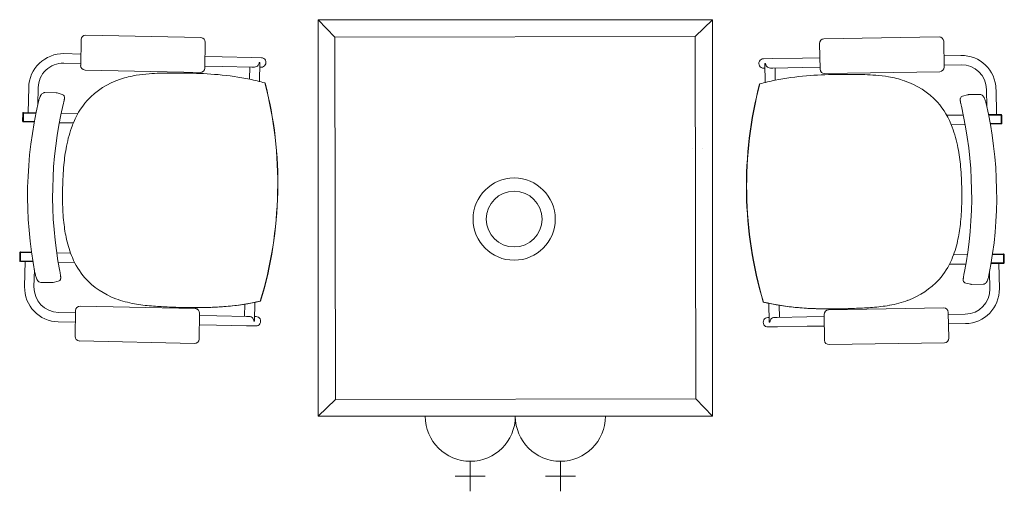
# Model space of a CAD drawing. Header units: millimetres. Extents: x -1131 to 37929, y -9154 to 9180.
# Tile 14 of 85: x 1449 to 3338, y 1871 to 2776. Entities that reach past the tile are written whole.
import ezdxf

# ---------------------------------------------------------------- set-up
doc = ezdxf.new("R2010")
doc.units = ezdxf.units.MM
doc.layers.add('GREYSCALE', color=9, linetype='Continuous', lineweight=0, true_color=0x808080)

# ---------------------------------------------------------------- blocks, each defined once
blk = doc.blocks.new('FLOOR PLAN')
at = {"layer": 'GREYSCALE'}
for p, q in [((2402.4, 11929.6), (2434.5, 11896.2)), ((3159.3, 11929.6), (3125.9, 11897.5)), ((1947.7, 11891.3), (1946.7, 11841.7)), ((2177.5, 11895.1), (1956.5, 11899.7)), ((2184.8, 11836.8), (2185.9, 11886.4)), ((3373.3, 11892.7), (3594.4, 11896.5)), ((3603, 11888.1), (3603.9, 11838.5)), ((3365.7, 11834.5), (3364.9, 11884.1)), ((1914.6, 11864.4), (1947.2, 11863.7)), ((2185.3, 11858.8), (2218.4, 11858.1)), ((2275.5, 11856.9), (2218.4, 11858.1)), ((2275.5, 11856.9), (2293.5, 11856.5)), ((3275.1, 11854.9), (3257.1, 11854.6)), ((3275.1, 11854.9), (3332.2, 11855.9)), ((3365.4, 11856.4), (3332.2, 11855.9)), ((3636.1, 11861), (3603.5, 11860.5)), ((1914.2, 11846.3), (1946.8, 11845.6)), ((1955.1, 11833), (2176.1, 11828.4)), ((2184.9, 11840.6), (2218, 11839.9)), ((2275.2, 11838.7), (2218, 11839.9)), ((2271.1, 11838.8), (2270.6, 11815.6)), ((2275.2, 11838.7), (2280.1, 11838.6)), ((2289.4, 11847.5), (2289.4, 11847.5)), ((2290.8, 11847.5), (2289.4, 11847.5)), ((2290.8, 11847.4), (2290.1, 11811.1)), ((2290.6, 11838.4), (2293.1, 11838.4)), ((2290.8, 11847.4), (2290.8, 11847.4)), ((3259.9, 11836.5), (3257.4, 11836.5)), ((3259.8, 11845.6), (3261.2, 11845.6)), ((3259.8, 11845.5), (3260.4, 11809.2)), ((3259.8, 11845.5), (3259.8, 11845.5)), ((3261.2, 11845.6), (3261.2, 11845.6)), ((3275.4, 11836.8), (3270.5, 11836.7)), ((3275.4, 11836.8), (3332.5, 11837.7)), ((3279.5, 11836.8), (3279.9, 11813.6)), ((3365.7, 11838.3), (3332.5, 11837.7)), ((3595.5, 11829.8), (3374.4, 11826.1)), ((3636.4, 11842.9), (3603.8, 11842.3)), ((1846, 11751.3), (1847, 11799.6)), ((1864.4, 11766.1), (1865.1, 11799.2)), ((2300.3, 11808.3), (2300.3, 11808.3)), ((2300.7, 11808.3), (2300.7, 11808.3)), ((3249.8, 11806.4), (3249.8, 11806.4)), ((3250.2, 11806.4), (3250.2, 11806.4)), ((3685.9, 11762.5), (3685.3, 11795.6)), ((3704.3, 11747.7), (3703.5, 11795.9)), ((1899.8, 11789.1), (1877.8, 11789.6)), ((1899.8, 11789.1), (1899.8, 11789.1)), ((1901.5, 11788.9), (1911.1, 11786.2)), ((3648.9, 11785.5), (3639.3, 11782.8)), ((3650.6, 11785.7), (3672.6, 11786.1)), ((3650.6, 11785.7), (3650.6, 11785.7)), ((1913.3, 11766.8), (1913.3, 11766.8)), ((3637, 11763.4), (3637, 11763.4)), ((1835.6, 11750.3), (1835.3, 11734.6)), ((1836.8, 11750.3), (1836.5, 11734.6)), ((1861.1, 11751), (1836.8, 11751.5)), ((1837.1, 11750.3), (1836.8, 11734.5)), ((1860.9, 11749.8), (1836.8, 11750.3)), ((1837.1, 11750.3), (1860.9, 11749.8)), ((1909.5, 11750), (1941.2, 11749.3)), ((3640.7, 11746.6), (3609, 11746.1)), ((3689.1, 11747.4), (3713.4, 11747.8)), ((3713.1, 11746.6), (3689.3, 11746.2)), ((3689.3, 11746.2), (3713.4, 11746.6)), ((3713.1, 11746.6), (3713.4, 11730.8)), ((3713.4, 11746.6), (3713.7, 11730.9)), ((3714.6, 11746.6), (3714.9, 11730.9)), ((1836.5, 11734.5), (1836.8, 11734.5)), ((1836.5, 11733.4), (1857.6, 11732.9)), ((1836.8, 11734.5), (1857.8, 11734.1)), ((1932.5, 11731.4), (1905.9, 11731.9)), ((3617.6, 11728), (3644.3, 11728.5)), ((3713.4, 11730.8), (3692.3, 11730.5)), ((3713.7, 11729.7), (3692.5, 11729.3)), ((3713.7, 11730.9), (3713.4, 11730.8)), ((3121.4, 11681.8), (3121.7, 11681.8)), ((3139.2, 11681.4), (3139.6, 11681.4)), ((2324.7, 11598.3), (2324.6, 11598.3)), ((2324.6, 11598.3), (2324.7, 11598.3)), ((2324.6, 11598.3), (2324.6, 11598.3)), ((2324.7, 11598.3), (2325.2, 11598.3)), ((2324.7, 11598.3), (2325.2, 11598.3)), ((2324.7, 11598.3), (2324.7, 11598.3)), ((2325.2, 11598.3), (2325.2, 11598.3)), ((3224.9, 11596.5), (3224.5, 11596.5)), ((3224.5, 11596.5), (3224.5, 11596.5)), ((3224.9, 11596.5), (3224.5, 11596.5)), ((3224.9, 11596.5), (3225, 11596.5)), ((3225, 11596.5), (3224.9, 11596.5)), ((3224.9, 11596.5), (3224.9, 11596.5)), ((3225, 11596.5), (3225, 11596.5)), ((1830, 11482.5), (1829.7, 11466.8)), ((1831.2, 11482.5), (1830.9, 11466.7)), ((1831.5, 11482.5), (1831.2, 11466.7)), ((1852.5, 11482.1), (1831.2, 11482.5)), ((1852.3, 11483.3), (1831.3, 11483.7)), ((1831.5, 11482.5), (1852.5, 11482.1)), ((1900.6, 11482.3), (1927.2, 11481.7)), ((3648.6, 11478.8), (3621.9, 11478.4)), ((3717.6, 11478.8), (3696.7, 11478.4)), ((3696.7, 11478.4), (3717.9, 11478.8)), ((3696.8, 11479.6), (3717.9, 11480)), ((3717.6, 11478.8), (3717.9, 11463)), ((3718, 11478.8), (3718.2, 11463)), ((3719.1, 11478.8), (3719.4, 11463.1)), ((1830.9, 11466.7), (1831.2, 11466.7)), ((1830.9, 11465.6), (1855.1, 11465)), ((1831.2, 11466.7), (1854.9, 11466.2)), ((1840, 11465.4), (1839, 11417.1)), ((1935.2, 11463.4), (1903.5, 11464)), ((3613.9, 11460.1), (3645.6, 11460.6)), ((3718.2, 11461.8), (3694, 11461.4)), ((3717.9, 11463), (3694.2, 11462.6)), ((3709.1, 11461.7), (3709.9, 11413.4)), ((3718.2, 11463), (3717.9, 11463)), ((1857.8, 11449.4), (1857.1, 11416.7)), ((1859, 11443), (1859, 11443)), ((3690, 11439.4), (3690, 11439.4)), ((3691.2, 11445.8), (3691.8, 11413.1)), ((1870.2, 11425.4), (1892.2, 11424.9)), ((1903.6, 11427.4), (1893.9, 11425.1)), ((1893.9, 11425.1), (1893.9, 11425.1)), ((3645.3, 11424), (3655.1, 11421.6)), ((3655.1, 11421.6), (3655.1, 11421.6)), ((3678.7, 11421.8), (3656.7, 11421.4)), ((2166.7, 11374.9), (1945.6, 11379.5)), ((2261.6, 11383.5), (2261.1, 11360.2)), ((2281.2, 11387.1), (2280.5, 11350.9)), ((3267.6, 11385.2), (3268.2, 11348.9)), ((3287.2, 11381.5), (3287.6, 11358.2)), ((3382.1, 11372.5), (3603.1, 11376.2)), ((1904.2, 11367.7), (1936.8, 11367)), ((1936.9, 11371.1), (1935.9, 11321.5)), ((2174, 11316.5), (2175, 11366.1)), ((2175, 11362), (2208.1, 11361.3)), ((2265.2, 11360.1), (2208.1, 11361.3)), ((2265.2, 11360.1), (2270.1, 11360)), ((2280.7, 11359.8), (2283.2, 11359.8)), ((3268, 11357.9), (3265.5, 11357.8)), ((3283.5, 11358.1), (3278.6, 11358.1)), ((3283.5, 11358.1), (3340.6, 11359.1)), ((3373.7, 11359.7), (3340.6, 11359.1)), ((3374.5, 11314.2), (3373.7, 11363.8)), ((3611.8, 11367.8), (3612.7, 11318.2)), ((3644.5, 11364.2), (3611.9, 11363.7)), ((1903.8, 11349.5), (1936.4, 11348.8)), ((2174.6, 11343.9), (2207.7, 11343.2)), ((2264.8, 11342), (2207.7, 11343.2)), ((2264.8, 11342), (2282.8, 11341.6)), ((2277.2, 11356.4), (2277.2, 11356.4)), ((2279.1, 11350.8), (2280.5, 11350.8)), ((2280.5, 11350.8), (2280.5, 11350.8)), ((3283.8, 11340), (3265.8, 11339.7)), ((3268.2, 11348.8), (3268.2, 11348.8)), ((3269.6, 11348.8), (3268.2, 11348.8)), ((3271.4, 11354.4), (3271.4, 11354.4)), ((3283.8, 11340), (3340.9, 11341)), ((3374, 11341.5), (3340.9, 11341)), ((3644.8, 11346.1), (3612.2, 11345.5)), ((1944.2, 11312.8), (2165.3, 11308.2)), ((3604.3, 11309.5), (3383.2, 11305.8)), ((2402.4, 11168.3), (2435.9, 11200.4)), ((3159.3, 11168.3), (3127.2, 11201.8)), ((2608.1, 11168.3), (2780.9, 11168.3)), ((2780.9, 11168.3), (2953.7, 11168.3)), ((2694.5, 11081.9), (2694.5, 11024.3)), ((2867.3, 11081.9), (2867.3, 11024.3)), ((2665.7, 11053.1), (2723.3, 11053.1)), ((2838.5, 11053.1), (2896.1, 11053.1))]:
    blk.add_line(p, q, dxfattribs=at)
at = {"layer": 'GREYSCALE', "ltscale": 3}
for p, q in [((3159.3, 11929.6), (2402.4, 11929.6)), ((2402.4, 11929.6), (2402.4, 11168.3)), ((3159.3, 11168.3), (3159.3, 11929.6)), ((3125.9, 11897.5), (2434.5, 11896.2)), ((2434.5, 11896.2), (2435.9, 11200.4)), ((3127.2, 11201.8), (3125.9, 11897.5)), ((2435.9, 11200.4), (3127.2, 11201.8)), ((2402.4, 11168.3), (3159.3, 11168.3))]:
    blk.add_line(p, q, dxfattribs=at)
at = {"layer": 'GREYSCALE'}
for radius in [78.9, 53.5]:
    blk.add_circle((2778.7, 11546.8), radius, dxfattribs=at)
for centre, radius, start, end in [((1913.2, 11798.2), 66.2, 88.8073, 178.8073), ((3637.2, 11794.8), 66.2, 0.9673, 90.9673), ((1913.2, 11798.2), 48.1, 88.8073, 178.8073), ((2280.1, 11847.9), 9.3, 320.8683, 357.8519), ((2281.3, 11847.6), 9.56, 358.8283, 359.6111), ((3269.4, 11845.6), 9.56, 180.1635, 180.9463), ((3270.5, 11845.9), 9.3, 181.9227, 218.9064), ((3637.2, 11794.8), 48.1, 0.9673, 90.9673), ((2070.1, 11671.8), 151.1, 108.0651, 137.1028), ((2084.4, 11629.6), 195.7, 99.1479, 108.2188), ((2098.4, 11546.3), 280.2, 94.1955, 99.2786), ((2110.9, 11389.6), 437.4, 91.5545, 94.3225), ((2122.9, 10989.2), 837.9, 90.0343, 91.6284), ((2125.7, 10197.1), 1630, 88.9733, 90.1167), ((2140, 10986.8), 840.3, 85.1852, 88.9881), ((2166.9, 11302.7), 523.2, 78.4994, 85.211), ((2183.9, 11395.3), 429, 74.2667, 78.2647), ((3364.9, 11393), 429, 101.5099, 105.5079), ((3381.6, 11300.3), 523.2, 94.5636, 101.2753), ((3407.2, 10984.3), 840.3, 90.7865, 94.5894), ((3418.4, 10194.6), 1630, 89.658, 90.8014), ((3424.4, 10986.7), 837.9, 88.1463, 89.7404), ((3437.9, 11387), 437.4, 85.4521, 88.2202), ((3451, 11543.6), 280.2, 80.4961, 85.5792), ((3465.4, 11626.9), 195.7, 71.5558, 80.6268), ((3479.9, 11669), 151.1, 42.6719, 71.7095), ((1549.5, 11614.5), 775.4, 358.807, 14.4755), ((1550.4, 11614.4), 774.9, 358.8073, 14.4853), ((3999.3, 11609.6), 774.9, 165.2893, 180.9674), ((4000.2, 11609.6), 775.4, 165.2991, 180.9677), ((1924.3, 11758.7), 60, 160.6098, 166.7439), ((1909.2, 11763.9), 44, 155.8299, 160.572), ((1896.3, 11769.7), 29.9, 151.949, 155.7212), ((1885.6, 11775.5), 17.8, 142.6038, 152.306), ((1879.6, 11780), 10.2, 128.831, 142.4771), ((1877.9, 11782.2), 7.45, 104.9097, 128.7466), ((1877.7, 11782.8), 6.85, 88.9449, 104.4939), ((1899.7, 11782.5), 6.68, 74.4108, 88.7671), ((1909.4, 11780.2), 6.23, 15.892, 74.1917), ((1719.4, 11813.9), 199.5, 347.2928, 348.1572), ((1809.9, 11795), 107.1, 348.1155, 349.5161), ((1869, 11784), 46.9, 349.5025, 351.5655), ((1908.1, 11779.8), 7.53, 359.7999, 15.9671), ((1890.2, 11781), 25.5, 351.4389, 354.7492), ((1903.4, 11779.8), 12.2, 354.6833, 0.2809), ((2073.3, 11674), 152, 138.5348, 159.7542), ((3642.2, 11776.4), 7.53, 163.8076, 179.9747), ((3646.9, 11776.3), 12.2, 179.4938, 185.0913), ((3660.1, 11777.5), 25.5, 185.0254, 188.3357), ((3681.3, 11780.5), 46.9, 188.2091, 190.2721), ((3641, 11776.8), 6.23, 105.5829, 163.8827), ((3650.7, 11779), 6.68, 91.0076, 105.3639), ((3672.7, 11779.2), 6.85, 75.2807, 90.8297), ((3672.5, 11778.7), 7.45, 51.028, 74.8649), ((3670.7, 11776.5), 10.2, 37.2975, 50.9436), ((3664.7, 11772), 17.8, 27.4686, 37.1709), ((3654, 11766.2), 29.9, 24.0535, 27.8256), ((3641.1, 11760.5), 44, 19.2026, 23.9447), ((3626, 11755.3), 60, 13.0307, 19.1648), ((2629.7, 11591.8), 784.9, 166.6928, 190.9219), ((2656.8, 11591.2), 764, 166.709, 190.9057), ((1620.9, 11836), 300.4, 346.692, 347.3129), ((3476.6, 11671.2), 152, 20.0205, 41.2399), ((3740.5, 11791.2), 107.1, 190.2585, 191.6592), ((3831.1, 11809.7), 199.5, 191.6174, 192.4818), ((3929.6, 11831.4), 300.4, 192.4617, 193.0826), ((2892.8, 11590.7), 764, 348.8689, 13.0657), ((2919.9, 11591.2), 784.9, 348.8528, 13.0818), ((1836.8, 11750.3), 1.21, 88.8073, 178.8073), ((3713.4, 11746.6), 1.21, 0.9673, 90.9673), ((1836.5, 11734.6), 1.21, 178.8073, 268.8073), ((2154.8, 11642.4), 239.4, 159.4017, 169.2346), ((3395, 11639.9), 239.4, 10.5401, 20.3729), ((3713.7, 11730.9), 1.21, 270.9673, 0.9673), ((2283.2, 11617.4), 370.3, 169.1499, 174.8174), ((3266.5, 11615.5), 370.3, 4.9572, 10.6248), ((2535.7, 11595.7), 623.7, 174.9285, 178.973), ((3014, 11594.8), 623.7, 0.8016, 4.8461), ((2564.3, 11591.7), 652.5, 178.6632, 181.0651), ((2985.3, 11590.9), 652.5, 358.7096, 1.1115), ((1549.4, 11614.4), 775.4, 343.1392, 358.8076), ((1549.5, 11614.4), 775.4, 343.1392, 358.8076), ((1550.4, 11614.4), 774.9, 343.1293, 358.8074), ((3999.3, 11609.6), 774.9, 180.9673, 196.6453), ((4000.2, 11609.6), 775.4, 180.967, 196.6354), ((4000.3, 11609.6), 775.4, 180.967, 196.6354), ((2341.1, 11585.7), 429.2, 180.8168, 186.0845), ((3208.5, 11584), 429.2, 353.6902, 358.9578), ((2198.9, 11570.1), 286.1, 186.0115, 192.5733), ((3350.6, 11567.9), 286.1, 347.2013, 353.7631), ((2113.3, 11550.3), 198.3, 192.358, 203.007), ((3436.2, 11547.7), 198.3, 336.7677, 347.4167), ((1831.2, 11482.5), 1.21, 88.8073, 178.8073), ((2061.5, 11527.6), 141.7, 202.753, 221.1542), ((3717.9, 11478.8), 1.21, 0.9673, 90.9673), ((1830.9, 11466.8), 1.21, 178.8073, 268.8073), ((3487.9, 11524.8), 141.7, 318.6205, 337.0216), ((3718.2, 11463.1), 1.21, 270.9673, 0.9673), ((1917.5, 11454.2), 59.5, 190.8434, 197.0351), ((1901.4, 11449.2), 42.7, 196.9616, 201.8434), ((1888.5, 11444.1), 28.8, 201.8648, 205.8082), ((1628, 11392.8), 283.8, 9.9618, 10.9319), ((1762.2, 11416.4), 147.5, 8.8483, 9.9506), ((1839.6, 11428.4), 69.2, 6.9268, 8.914), ((1874.6, 11432.7), 33.9, 4.2784, 6.8535), ((1899.7, 11434), 8.76, 349.8655, 358.8104), ((1892.5, 11434.1), 16, 359.0792, 4.1773), ((2067.9, 11536.7), 152.6, 222.148, 249.4545), ((3674.4, 11429.2), 33.9, 172.9211, 175.4963), ((3709.4, 11424.7), 69.2, 170.8606, 172.8479), ((3786.7, 11412.5), 147.5, 169.824, 170.9263), ((3920.8, 11388.3), 283.8, 168.8428, 169.8128), ((3647.6, 11445.8), 42.7, 337.9313, 342.813), ((3631.6, 11450.9), 59.5, 342.7395, 348.9312), ((1905.2, 11415.7), 66.2, 178.8073, 268.8073), ((1905.2, 11415.7), 48.1, 178.8073, 268.8073), ((1881.2, 11440.5), 20.7, 205.6969, 210.7645), ((1874.6, 11436.5), 13, 210.5931, 219.702), ((1871.4, 11433.8), 8.76, 219.4005, 235.9165), ((1870.4, 11432.3), 6.97, 235.8614, 268.5187), ((1892.4, 11431.6), 6.68, 268.8411, 283.208), ((1902.1, 11433.5), 6.28, 283.5991, 350.605), ((3481.5, 11533.9), 152.6, 290.3202, 317.6266), ((3656.5, 11430.6), 16, 175.5973, 180.6954), ((3649.3, 11430.6), 8.76, 180.9643, 189.9091), ((3646.8, 11430), 6.28, 189.1696, 256.1755), ((3656.6, 11428.1), 6.68, 256.5667, 270.9335), ((3678.6, 11428.8), 6.97, 271.256, 303.9133), ((3677.6, 11430.3), 8.76, 303.8582, 320.3742), ((3674.4, 11433), 13, 320.0726, 329.1815), ((3667.8, 11437), 20.7, 329.0102, 334.0778), ((3660.5, 11440.6), 28.8, 333.9665, 337.9098), ((3643.7, 11412.3), 48.1, 270.9673, 0.9673), ((3643.7, 11412.3), 66.2, 270.9673, 0.9673), ((2085.6, 11585), 204, 249.5469, 259.8968), ((2109.7, 11719.5), 340.6, 259.8829, 265.4052), ((2144.6, 12143.4), 765.9, 265.3421, 267.6311), ((2177.1, 12799.7), 1423, 267.4148, 268.7246), ((2177.7, 12795.7), 1419.1, 267.7423, 268.227), ((2167.4, 12392.6), 1015.8, 268.1063, 270.029), ((2165.9, 12270.8), 894, 268.6909, 271.0546), ((2165.9, 12215), 838.3, 268.6821, 272.1036), ((2167.9, 12141.5), 764.7, 270.0019, 272.3969), ((2172.5, 11994.4), 617.6, 270.9105, 275.3888), ((2174.9, 11963.2), 586.2, 272.1297, 275.3993), ((2175.3, 11966.6), 589.7, 272.3826, 274.8826), ((2188.8, 11827.6), 450.1, 274.684, 283.2554), ((2189.4, 11822.2), 444.6, 275.2396, 283.2822), ((2189.3, 11822.8), 445.2, 275.3151, 283.2752), ((3361.7, 11825.3), 450.1, 256.5192, 265.0906), ((3361.1, 11819.9), 444.6, 256.4925, 264.535), ((3361.2, 11820.5), 445.2, 256.4995, 264.4595), ((3378.7, 11992), 617.6, 264.3858, 268.8641), ((3376.2, 11960.8), 586.2, 264.3753, 267.645), ((3375.7, 11964.2), 589.7, 264.8921, 267.392), ((3407.2, 12140.9), 765.9, 272.1435, 274.4326), ((3440.4, 11716.8), 340.6, 274.3694, 279.8917), ((3463.9, 11582.3), 204, 279.8779, 290.2278), ((3383.9, 12139.1), 764.7, 267.3778, 269.7727), ((3386.2, 12212.6), 838.3, 267.6711, 271.0925), ((3386.4, 12268.4), 894, 268.72, 271.0837), ((3385.4, 12390.2), 1015.8, 269.7456, 271.6683), ((3377.2, 12797.3), 1423, 271.0501, 272.3598), ((3376.6, 12793.3), 1419.1, 271.5476, 272.0323), ((2269.8, 11350.8), 9.32, 359.794, 36.7151), ((2271.4, 11351.1), 9.08, 357.9827, 358.8072), ((3277.3, 11349.1), 9.08, 180.9675, 181.7919), ((3278.9, 11348.8), 9.32, 143.0595, 179.9806), ((2694.5, 11168.3), 86.4, 180, 0), ((2867.3, 11168.3), 86.4, 180, 0)]:
    blk.add_arc(centre, radius, start, end, dxfattribs=at)
for centre, major_axis, ratio, start_param, end_param in [((1956.3, 11891.1), (-5.98, 6.24), 0.992436, -0.781602, 0.781602), ((2177.3, 11886.5), (-6.24, -5.98), 0.992436, 2.359991, 3.923195), ((2293.3, 11847.4), (-0.19, -9.07), 0.999507, 0, 3.141593), ((1955.3, 11841.6), (-6.24, -5.98), 0.992436, -0.781602, 0.781602), ((2176.2, 11837), (-5.98, 6.24), 0.992436, 2.359991, 3.923195), ((2280.3, 11847.7), (0.19, 9.07), 0.999507, 3.141593, 4.052444), ((1945.5, 11370.8), (5.98, -6.24), 0.992436, 2.359991, 3.923195), ((2166.4, 11366.3), (6.24, 5.98), 0.992436, -0.781602, 0.781602), ((2269.9, 11351), (-0.19, -9.07), 0.999507, 2.230741, 3.141593), ((2283, 11350.7), (-0.19, -9.07), 0.999507, 0, 3.141593), ((1944.5, 11321.4), (6.24, 5.98), 0.992436, 2.359991, 3.923195), ((2165.4, 11316.8), (5.98, -6.24), 0.992436, -0.781602, 0.781602)]:
    blk.add_ellipse(centre, major_axis=major_axis, ratio=ratio, start_param=start_param, end_param=end_param, dxfattribs=at)
at = {"layer": 'GREYSCALE', "extrusion": (0, 0, -1)}
for centre, major_axis, ratio, start_param, end_param in [((3373.5, 11884.1), (6.21, -6.01), 0.992436, 2.359991, 3.923195), ((3594.4, 11887.9), (6.01, 6.21), 0.992436, -0.781602, 0.781602), ((3257.3, 11845.5), (0.15, -9.07), 0.999507, 0, 3.141593), ((3270.3, 11845.8), (-0.15, 9.07), 0.999507, 3.141593, 4.052444), ((3374.3, 11834.7), (6.01, 6.21), 0.992436, 2.359991, 3.923195), ((3595.3, 11838.4), (6.21, -6.01), 0.992436, -0.781602, 0.781602), ((3603.2, 11367.6), (-6.01, -6.21), 0.992436, 2.359991, 3.923195), ((3265.7, 11348.8), (0.15, -9.07), 0.999507, 0, 3.141593), ((3278.7, 11349), (0.15, -9.07), 0.999507, 2.230741, 3.141593), ((3382.3, 11363.9), (-6.21, 6.01), 0.992436, -0.781602, 0.781602), ((3383.1, 11314.4), (-6.01, -6.21), 0.992436, -0.781602, 0.781602), ((3604.1, 11318.1), (-6.21, 6.01), 0.992436, 2.359991, 3.923195)]:
    blk.add_ellipse(centre, major_axis=major_axis, ratio=ratio, start_param=start_param, end_param=end_param, dxfattribs=at)

msp = doc.modelspace()

# ---------------------------------------------------------------- block references
at = {"layer": 'GREYSCALE'}
msp.add_blockref('FLOOR PLAN', (-381, -9153.5), dxfattribs=at)

doc.saveas('drawing.dxf')
